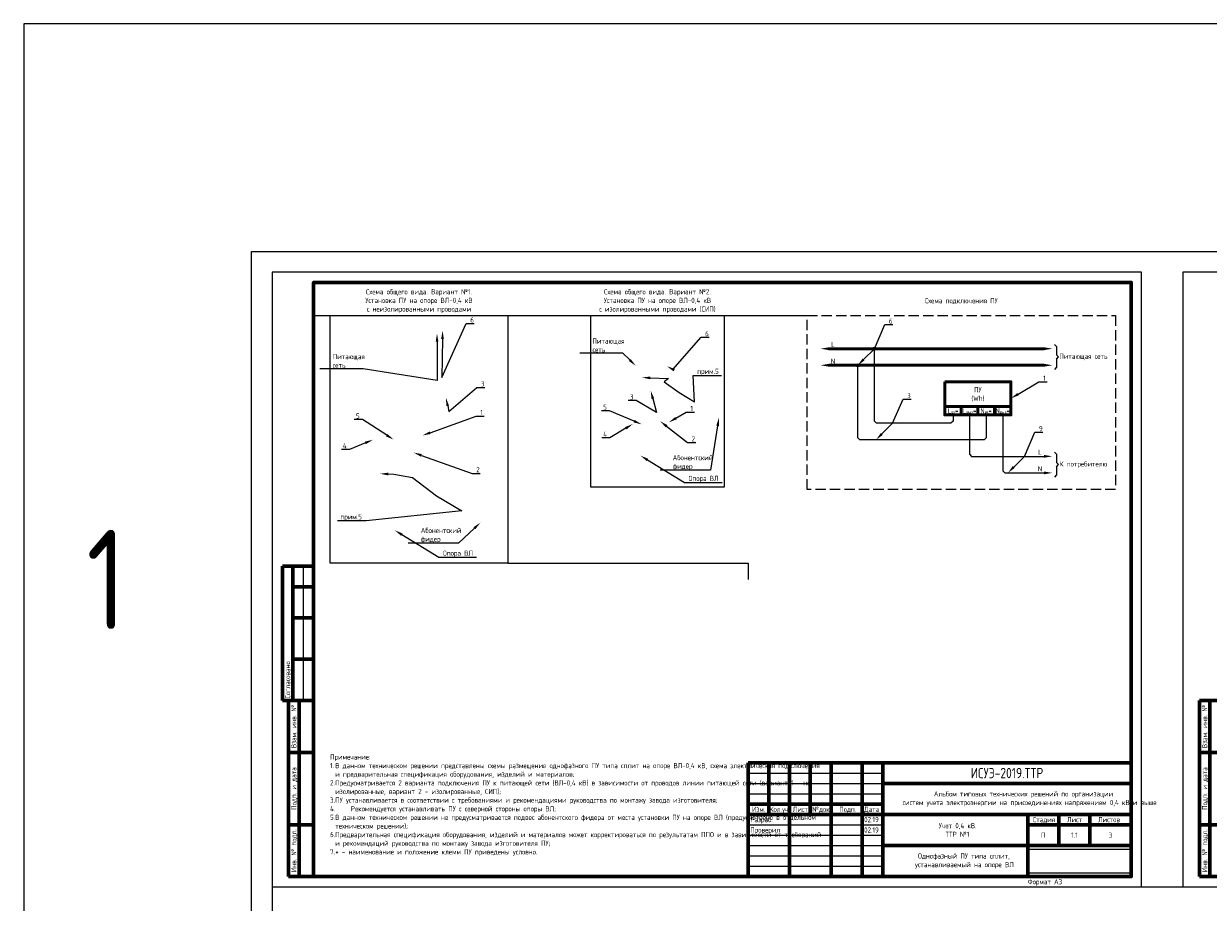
# Model space of a CAD drawing. Header units: millimetres. Extents: x -110 to 4101, y -10868 to 110.
# Tile 78 of 90: x -110 to 462, y -314 to 110. Entities that reach past the tile are written whole.
import ezdxf
from ezdxf import colors
from ezdxf.entities.mleader import LeaderData, LeaderLine
from ezdxf.enums import TextEntityAlignment as Align
from ezdxf.math import Vec2, Vec3

# ---------------------------------------------------------------- set-up
doc = ezdxf.new("R2010")
doc.units = ezdxf.units.MM
doc.linetypes.add('GOST2.303 4', pattern=[7, 5, -2, 0])
doc.layers.add('01.Вспомогательный_слой', color=1, linetype='Continuous', plot=False)
doc.layers.add('Формат', color=7, linetype='Continuous', lineweight=25)
doc.layers.add('Формат @ 1', color=7, linetype='Continuous', lineweight=25)
doc.styles.add('Формат', font='isocpeur.ttf')
doc.styles.add('ЭП', font='GOST.TTF')
picture_1 = doc.add_image_def('image1.jpg', size_in_pixel=(1001, 1285))
picture_2 = doc.add_image_def('image2.jpg', size_in_pixel=(837, 1165))
picture_3 = doc.add_image_def('image3.png', size_in_pixel=(587, 136))

# ---------------------------------------------------------------- blocks, each defined once
blk = doc.blocks.new('*U75')
at = {"layer": 'Формат', "color": 7, "linetype": 'Continuous', "lineweight": 60}
for p, q in [((-205, 150), (-190, 150)), ((-205, 150), (-205, 85)), ((-200, 150), (-200, 85)), ((-200, 140), (-190, 140)), ((-200, 125), (-190, 125)), ((-200, 105), (-190, 105)), ((-205, 85), (-197, 85)), ((-202, 85), (-190, 85)), ((-202, 85), (-202, 0)), ((-197, 85), (-197, 0)), ((-202, 60), (-190, 60)), ((20, 55), (205, 55)), ((20, 55), (20, 0)), ((30, 55), (30, 30)), ((40, 55), (40, 0)), ((50, 55), (50, 30)), ((60, 55), (60, 0)), ((75, 55), (75, 0)), ((85, 55), (85, 0)), ((85, 45), (205, 45)), ((20, 35), (85, 35)), ((20, 30), (205, 30)), ((155, 30), (155, 0)), ((170, 30), (170, 15)), ((185, 30), (185, 15)), ((-202, 25), (-190, 25)), ((155, 25), (205, 25)), ((85, 15), (205, 15)), ((-202, 0), (-190, 0))]:
    blk.add_line(p, q, dxfattribs=at)
at = {"layer": 'Формат', "color": 7, "linetype": 'Continuous', "lineweight": 25}
for p, q in [((-195, 150), (-195, 85)), ((20, 50), (85, 50)), ((20, 45), (85, 45)), ((20, 40), (85, 40)), ((20, 25), (85, 25)), ((20, 20), (85, 20)), ((20, 15), (85, 15)), ((20, 10), (85, 10)), ((20, 5), (85, 5))]:
    blk.add_line(p, q, dxfattribs=at)
blk.add_lwpolyline([(-210, -5), (210, -5), (210, 292), (-210, 292)], close=True, dxfattribs=at)
at = {"layer": 'Формат', "color": 7, "linetype": 'Continuous', "lineweight": 60}
blk.add_lwpolyline([(-190, 0), (205, 0), (205, 287), (-190, 287)], close=True, dxfattribs=at)
at = {"layer": 'Формат', "color": 7, "linetype": 'Continuous', "lineweight": 25, "style": 'ЭП'}
blk.add_text('Согласовано', height=2.5, rotation=90, dxfattribs=at).set_placement((-202.5, 86), align=Align.MIDDLE_LEFT)
for s, p in [('Взам. инв. №', (-199.5, 72.5)), ('Подп. и дата', (-199.5, 42.5)), ('Инв. № подл.', (-199.5, 12.5))]:
    blk.add_text(s, height=2.5, rotation=90, dxfattribs=at).set_placement(p, align=Align.MIDDLE_CENTER)
for s, p in [('Изм.', (21.81, 31.25)), ('Кол.уч.', (30.38, 31.25)), ('Лист', (41.54, 31.25)), ('№док.', (50.89, 31.24)), ('Подп.', (63.99, 31.25)), ('Дата', (75.95, 31.25)), ('Стадия', (157.47, 26.25)), ('Лист', (173.99, 26.25)), ('Листов', (188.99, 26.25))]:
    blk.add_text(s, height=2.5, dxfattribs=at).set_placement(p)
at = {"layer": 'Формат', "color": 7, "linetype": 'Continuous', "lineweight": 25, "style": 'ЭП', "flags": 8}
for tag, p in [('СОГЛ_ФИО_1', (-197.5, 106)), ('СОГЛ_ФИО_2', (-192.5, 106)), ('СОГЛ_ДОЛЖ_1', (-197.5, 86)), ('СОГЛ_ДОЛЖ_2', (-192.5, 86))]:
    blk.add_attdef(tag, text='', height=2.5, rotation=90, dxfattribs=at).set_placement(p, align=Align.MIDDLE_LEFT)
for tag, height, p in [('ОБОЗНАЧЕНИЕ', 5, (145, 50)), ('ОБЪЕКТ', 2.5, (145, 37.5)), ('НАИМЕНОВАНИЕ', 2.5, (120, 22.5)), ('Стадия', 2.5, (162.5, 20)), ('Лист', 2.5, (177.5, 20)), ('Листов', 2.5, (195, 20)), ('НАИМ_ИЗОБРАЖЕНИЙ', 2.5, (120, 7.5))]:
    blk.add_attdef(tag, text='', height=height, dxfattribs=at).set_placement(p, align=Align.MIDDLE_CENTER)
for tag, p in [('изм.№', (21, 37.5)), ('изм.уч.', (31, 37.5)), ('изм.лист', (41, 37.5)), ('изм.№_док.', (50.5, 37.5)), ('изм_дата', (76, 37.5)), ('Должн_1', (21, 27.5)), ('ФИО_1', (41, 27.5)), ('дата_1', (76, 27.5)), ('ДОЛЖН_2', (21, 22.5)), ('ФИО_2', (41, 22.5)), ('дата_2', (76, 22.5)), ('Должн_3', (21, 17.5)), ('ФИО_3', (41, 17.5)), ('дата_3', (76, 17.5)), ('ДОЛЖН_4', (21, 12.5)), ('ФИО_4', (41, 12.5)), ('дата_4', (76, 12.5)), ('ДОЛЖН_5', (21, 7.5)), ('ФИО_5', (41, 7.5)), ('дата_5', (76, 7.5)), ('ДОЛЖН_6', (21, 2.5)), ('ФИО_6', (41, 2.5)), ('дата_6', (76, 2.5)), ('ФОРМ.ЛИСТА', (155, -2.5))]:
    blk.add_attdef(tag, text='', height=2.5, dxfattribs=at).set_placement(p, align=Align.MIDDLE_LEFT)
blk.add_attdef('N_ИНВ', text='', height=2.5, rotation=90, dxfattribs=at).set_placement((-193.5, 12.5), align=Align.MIDDLE_CENTER)
at = {"ltscale": 0.2}
image = blk.add_image(picture_3, insert=(155, 1.71), size_in_units=(50, 11.58), dxfattribs=at)
image.dxf.flags = 7
blk = doc.blocks.new('*U77')
at = {"layer": 'Формат', "color": 7, "linetype": 'Continuous', "lineweight": 60}
for p, q in [((8, 85), (20, 85)), ((8, 85), (8, 0)), ((13, 85), (13, 0)), ((8, 60), (20, 60)), ((8, 25), (20, 25)), ((20, 15), (205, 15)), ((20, 15), (20, 0)), ((30, 15), (30, 0)), ((40, 15), (40, 0)), ((50, 15), (50, 0)), ((60, 15), (60, 0)), ((75, 15), (75, 0)), ((85, 15), (85, 0)), ((195, 15), (195, 0)), ((195, 8), (205, 8)), ((8, 0), (20, 0)), ((20, 5), (85, 5))]:
    blk.add_line(p, q, dxfattribs=at)
at = {"layer": 'Формат', "color": 7, "linetype": 'Continuous', "lineweight": 25}
blk.add_line((20, 10), (85, 10), dxfattribs=at)
blk.add_lwpolyline([(0, -5), (210, -5), (210, 292), (0, 292)], close=True, dxfattribs=at)
at = {"layer": 'Формат', "color": 7, "linetype": 'Continuous', "lineweight": 60}
blk.add_lwpolyline([(20, 0), (205, 0), (205, 287), (20, 287)], close=True, dxfattribs=at)
at = {"layer": 'Формат', "color": 7, "linetype": 'Continuous', "lineweight": 25, "style": 'ЭП'}
for s, p in [('Взам. инв. №', (10.5, 72.5)), ('Подп. и дата', (10.5, 42.5)), ('Инв. № подл.', (10.5, 12.5))]:
    blk.add_text(s, height=2.5, rotation=90, dxfattribs=at).set_placement(p, align=Align.MIDDLE_CENTER)
at = {"layer": 'Формат', "color": 7, "linetype": 'Continuous', "lineweight": 25, "style": 'Формат'}
for s, p in [('Лист', (196.38, 10.25)), ('Изм.', (21.81, 1.25)), ('Лист', (41.54, 1.25)), ('№док.', (50.89, 1.25)), ('Подп.', (63.99, 1.25)), ('Дата', (75.95, 1.25))]:
    blk.add_text(s, height=2.5, dxfattribs=at).set_placement(p)
at = {"layer": 'Формат', "color": 7, "linetype": 'Continuous', "lineweight": 25, "style": 'Формат', "width": 0.9}
blk.add_text('Кол.уч.', height=2.5, dxfattribs=at).set_placement((30.38, 1.25))
at = {"layer": 'Формат', "color": 7, "linetype": 'Continuous', "lineweight": 25, "style": 'ЭП', "flags": 8}
blk.add_attdef('N_ИНВ', text='', height=2.5, rotation=90, dxfattribs=at).set_placement((16.5, 12.5), align=Align.MIDDLE_CENTER)
for tag, p in [('изм.№', (21, 7.5)), ('изм.уч.', (31, 7.5)), ('изм.лист', (41, 7.5)), ('изм.№_док.', (50.5, 7.5)), ('изм_дата', (76, 7.5)), ('ФОРМ.ЛИСТА', (155, -2.5))]:
    blk.add_attdef(tag, text='', height=2.5, dxfattribs=at).set_placement(p, align=Align.MIDDLE_LEFT)
for tag, height, p in [('ОБОЗНАЧЕНИЕ', 5, (140, 7.5)), ('Лист', 2.5, (200, 4))]:
    blk.add_attdef(tag, text='', height=height, dxfattribs=at).set_placement(p, align=Align.MIDDLE_CENTER)

msp = doc.modelspace()

# ---------------------------------------------------------------- hatches: boundary and pattern name
h = msp.add_hatch(color=256)
h.dxf.hatch_style = 1
edge = h.paths.add_edge_path()
edge.add_arc((300.93, -47), 0.75, 0, 360)
h = msp.add_hatch(color=256)
h.dxf.hatch_style = 1
edge = h.paths.add_edge_path()
edge.add_arc((292.93, -55), 0.75, 0, 360)

# ---------------------------------------------------------------- linework, layer by layer
for p, q in [((388.93, -50), (389.93, -51)), ((388.93, -52), (389.93, -51)), ((388.93, -102), (389.93, -103)), ((388.93, -104), (389.93, -103))]:
    msp.add_line(p, q)
at = {"ltscale": 0.2}
msp.add_lwpolyline([(-110, -10868), (2120, -10868), (2120, 110), (-110, 110)], close=True, dxfattribs=at)
for points in [[(387.93, -45), (388.93, -46), (388.93, -50)], [(338.93, -79), (338.93, -82), (337.93, -83), (308.93, -83), (301.93, -83), (300.93, -82), (300.93, -47)], [(354.93, -79), (354.93, -90), (353.93, -91), (308.93, -91), (293.93, -91), (292.93, -90), (292.93, -55)], [(388.93, -52), (388.93, -56), (387.93, -57)], [(346.93, -79), (346.93, -98), (347.93, -99), (382.93, -99)], [(362.93, -79), (362.93, -106), (363.93, -107), (382.93, -107)], [(387.93, -97), (388.93, -98), (388.93, -102)], [(388.93, -104), (388.93, -108), (387.93, -109)]]:
    msp.add_lwpolyline(points)
at = {"lineweight": 50}
for points in [[(278.93, -47), (382.93, -47)], [(278.93, -55), (382.93, -55)]]:
    msp.add_lwpolyline(points, dxfattribs=at)
at = {"lineweight": 50, "ltscale": 2}
for points in [[(334.93, -63), (366.93, -63), (366.93, -75), (334.93, -75)], [(334.93, -63), (366.93, -63), (366.93, -79), (334.93, -79)], [(334.93, -75), (342.93, -75), (342.93, -79), (334.93, -79)], [(342.93, -75), (350.93, -75), (350.93, -79), (342.93, -79)], [(350.93, -75), (358.93, -75), (358.93, -79), (350.93, -79)], [(358.93, -75), (366.93, -75), (366.93, -79), (358.93, -79)]]:
    msp.add_lwpolyline(points, close=True, dxfattribs=at)
at = {"ltscale": 2}
for centre in [(300.93, -47), (292.93, -55)]:
    msp.add_circle(centre, 0.75, dxfattribs=at)
for points in [[(278.93, -46.333), (278.93, -47.667), (274.93, -47)], [(382.93, -46.333), (382.93, -47.667), (386.93, -47)], [(278.93, -54.333), (278.93, -55.667), (274.93, -55)], [(382.93, -54.333), (382.93, -55.667), (386.93, -55)], [(382.93, -98.333), (382.93, -99.667), (386.93, -99)], [(382.93, -106.333), (382.93, -107.667), (386.93, -107)]]:
    msp.add_solid(points)
at = {"layer": '01.Вспомогательный_слой', "ltscale": 0.2}
msp.add_lwpolyline([(0, 0), (2040, 0), (2040, -10788), (0, -10788)], close=True, dxfattribs=at)
at = {"layer": '01.Вспомогательный_слой'}
for points in [[(30, -15), (30, -31), (38, -31)], [(123.898, -31), (163.898, -31)], [(228.43, -31), (268.43, -31)], [(123.898, -150.56), (240, -150.56), (240, -158.56)], [(10, -307), (10, -327)], [(430, -307), (450, -307)]]:
    msp.add_lwpolyline(points, dxfattribs=at)
at = {"layer": '01.Вспомогательный_слой', "linetype": 'GOST2.303 4'}
msp.add_lwpolyline([(268.43, -31), (417.43, -31), (417.43, -115), (268.43, -115)], close=True, dxfattribs=at)

# ---------------------------------------------------------------- block references
at = {"layer": 'Формат @ 1', "color": 0, "ltscale": 0.7}
ref = msp.add_blockref('*U75', (220, -302), dxfattribs=at)
ref.add_attrib('ОБОЗНАЧЕНИЕ', 'ИСУЭ-2019.ТТР', dxfattribs={"layer": 'Формат', "color": 7, "linetype": 'Continuous', "lineweight": 25, "height": 5, "style": 'ЭП', "flags": 8}).set_placement((365, -252), align=Align.MIDDLE_CENTER)
ref.add_attrib('Стадия', 'П', dxfattribs={"layer": 'Формат', "color": 7, "linetype": 'Continuous', "lineweight": 25, "height": 2.5, "style": 'ЭП', "flags": 8}).set_placement((382.5, -282), align=Align.MIDDLE_CENTER)
ref.add_attrib('Лист', '1.1', dxfattribs={"layer": 'Формат', "color": 7, "linetype": 'Continuous', "lineweight": 25, "height": 2.5, "style": 'ЭП', "flags": 8}).set_placement((397.5, -282), align=Align.MIDDLE_CENTER)
ref.add_attrib('Листов', '3', dxfattribs={"layer": 'Формат', "color": 7, "linetype": 'Continuous', "lineweight": 25, "height": 2.5, "style": 'ЭП', "flags": 8}).set_placement((415, -282), align=Align.MIDDLE_CENTER)
ref.add_attrib('ОБЪЕКТ_001', 'Альбом типовых технических решений по организации', (329.689, -263.31), dxfattribs={"layer": 'Формат', "color": 7, "linetype": 'Continuous', "lineweight": 25, "height": 2.5, "style": 'ЭП', "flags": 8})
ref.add_attrib('НАИМЕНОВАНИЕ_001', 'Учет 0,4 кВ.', (332.054, -278.667), dxfattribs={"layer": 'Формат', "color": 7, "linetype": 'Continuous', "lineweight": 25, "height": 2.5, "style": 'ЭП', "flags": 8})
ref.add_attrib('НАИМ_ИЗОБРАЖЕНИЙ_001', 'Однофазный ПУ типа сплит,', (322.009, -293.31), dxfattribs={"layer": 'Формат', "color": 7, "linetype": 'Continuous', "lineweight": 25, "height": 2.5, "style": 'ЭП', "flags": 8})
ref.add_attrib('Должн_1', 'Разраб.', dxfattribs={"layer": 'Формат', "color": 7, "linetype": 'Continuous', "lineweight": 25, "height": 2.5, "style": 'ЭП', "flags": 8}).set_placement((241, -274.5), align=Align.MIDDLE_LEFT)
ref.add_attrib('ДОЛЖН_2', 'Проверил', dxfattribs={"layer": 'Формат', "color": 7, "linetype": 'Continuous', "lineweight": 25, "height": 2.5, "style": 'ЭП', "flags": 8}).set_placement((241, -279.5), align=Align.MIDDLE_LEFT)
ref.add_attrib('дата_1', '02.19', dxfattribs={"layer": 'Формат', "color": 7, "linetype": 'Continuous', "lineweight": 25, "height": 2.5, "style": 'ЭП', "flags": 8}).set_placement((296, -274.5), align=Align.MIDDLE_LEFT)
ref.add_attrib('дата_2', '02.19', dxfattribs={"layer": 'Формат', "color": 7, "linetype": 'Continuous', "lineweight": 25, "height": 2.5, "style": 'ЭП', "flags": 8}).set_placement((296, -279.5), align=Align.MIDDLE_LEFT)
ref.add_attrib('ФОРМ.ЛИСТА', 'Формат А3', dxfattribs={"layer": 'Формат', "color": 7, "linetype": 'Continuous', "lineweight": 25, "height": 2.5, "style": 'ЭП', "flags": 8}).set_placement((375, -304.5), align=Align.MIDDLE_LEFT)
ref.add_attrib('ОБЪЕКТ_002', 'систем учета электроэнергии на присоединениях напряжением 0,4 кВ и выше', (314.554, -267.477), dxfattribs={"layer": 'Формат', "color": 7, "linetype": 'Continuous', "lineweight": 25, "height": 2.5, "style": 'ЭП'})
ref.add_attrib('НАИМЕНОВАНИЕ_002', 'ТТР №1', (335.268, -282.833), dxfattribs={"layer": 'Формат', "color": 7, "linetype": 'Continuous', "lineweight": 25, "height": 2.5, "style": 'ЭП'})
ref.add_attrib('НАИМ_ИЗОБРАЖЕНИЙ_002', 'устанавливаемый на опоре ВЛ', (320.536, -297.477), dxfattribs={"layer": 'Формат', "color": 7, "linetype": 'Continuous', "lineweight": 25, "height": 2.5, "style": 'ЭП'})
at = {"layer": 'Формат @ 1', "ltscale": 0.7}
msp.add_blockref('*U77', (450, -302), dxfattribs=at).add_auto_attribs({'ОБОЗНАЧЕНИЕ': 'ИСУЭ-2019.ТТР', 'Лист': '1.2', 'ФОРМ.ЛИСТА': 'Формат А3'})

# ---------------------------------------------------------------- texts
at = {"char_height": 2.5, "style": 'ЭП'}
for s, insert, width, attachment_point in [('Схема общего вида. Вариант №1.\\PУстановка ПУ на опоре ВЛ-0,4 кВ ^Jс неизолированными проводами', (80.949, -24), 85.89818, 5), ('Схема общего вида. Вариант №2.\\PУстановка ПУ на опоре ВЛ-0,4 кВ ^Jс изолированными проводами (СИП)', (196.164, -24), 64.53147, 5), ('Схема подключения ПУ', (342.93, -24), 64.53147, 5), ('L', (280.93, -45), 4, 5), ('N', (280.93, -53), 4, 5), ('Питающая сеть', (401.93, -51), 24, 5), ('ПУ \\P(Wh)', (350.93, -69), 32, 5), ('L{\\H0.6x;вх}*', (338.93, -77), 8, 5), ('L{\\H0.6x;вых}*', (346.93, -77), 8, 5), ('N{\\H0.6x;вх}*', (354.93, -77), 8, 5), ('N{\\H0.6x;вых}*', (362.93, -77), 8, 5), ('L', (380.93, -97), 4, 5), ('К потребителю', (401.93, -103), 24, 5), ('N', (380.93, -105), 4, 5), ('Примечание:\\P\\pi-2.5,l2.5,t2.5;1.^IВ данном техническом решении представлены схемы размещения однофазного ПУ типа сплит на опоре ВЛ-0,4 кВ, схема электрическая подключения и предварительная спецификация оборудования, изделий и материалов;\\P2.^IПредусматривается 2 варианта подключения ПУ к питающей сети (ВЛ-0,4 кВ) в зависимости от проводов линии питающей сети (вариант 1 - не изолированные, вариант 2 - изолированные, СИП);\\P3.^IПУ устанавливается в соответствии с требованиями и рекомендациями руководства по монтажу завода изготовителя;\\P4.^IРекомендуется устанавливать ПУ с северной стороны опоры ВЛ;\\P5.^IВ данном техническом решении не предусматривается подвес абонентского фидера от места установки ПУ на опоре ВЛ (предусмотрено в отдельном техническом решении);\\P6.^IПредварительная спецификация оборудования, изделий и материалов может корректироваться по результатам ППО и в зависимости от требований и рекомендаций руководства по монтажу завода изготовителя ПУ;\\P7.^I* - наименование и положение клемм ПУ приведены условно.', (38, -292), 198, 7)]:
    msp.add_mtext(s, dxfattribs=dict(at, insert=insert, width=width, attachment_point=attachment_point))
at = {"color": 3, "insert": (-70, -158.5), "char_height": 48, "width": 8, "attachment_point": 5, "style": 'ЭП'}
msp.add_mtext('1', dxfattribs=at)

# ---------------------------------------------------------------- pictures from other files: only their frames are drawn
image = msp.add_image(picture_2, insert=(38, -150.56), size_in_units=(85.898, 119.56))
image.dxf.flags = 7
image = msp.add_image(picture_1, insert=(163.898, -113.84), size_in_units=(64.531, 82.84))
image.dxf.flags = 7

# ---------------------------------------------------------------- leaders
at = {"color": 250}
ml = msp.add_multileader_mtext('Standard', dxfattribs=at)
ml.set_content('6', color=250, style='ЭП')
ml.set_leader_properties()
ml.build(insert=Vec2(0, 0))
ml.multileader.update_dxf_attribs({"text_left_attachment_type": 5, "text_right_attachment_type": 5, "dogleg_length": 0})
ctx = ml.context
ctx.base_point, ctx.char_height, ctx.plane_origin = Vec3(103.722, -34.828), 2.5, Vec3(91.477, -39.545)
ctx.left_attachment, ctx.right_attachment = 5, 5
notes = []
notes.append((ctx, [(0, (1, 1, 0), (103.722, -34.828), (1, 0), 0, [(1, [(92.371, -38.286), (92.033, -60.918)], 0, [])])]))
ctx.mtext.insert, ctx.mtext.flow_direction = Vec3(105.722, -31.828), 5
ml = msp.add_multileader_mtext('Standard')
ml.set_content('6', color=256, style='ЭП')
ml.set_leader_properties()
ml.build(insert=Vec2(0, 0))
ml.multileader.update_dxf_attribs({"text_left_attachment_type": 5, "text_right_attachment_type": 5, "dogleg_length": 0})
ctx = ml.context
ctx.base_point, ctx.char_height, ctx.plane_origin = Vec3(305.965, -35.371), 2.5, Vec3(292.93, -63)
ctx.left_attachment, ctx.right_attachment = 5, 5
notes.append((ctx, [(0, (1, 1, 0), (305.965, -35.371), (1, 0), 0, [(1, [(292.93, -55), (300.93, -47)], 0, [])])]))
ctx.mtext.insert, ctx.mtext.flow_direction = Vec3(307.965, -32.371), 5
ml = msp.add_multileader_mtext('Standard', dxfattribs=at)
ml.set_content('Питающая ^Jсеть', color=250, style='ЭП')
ml.set_leader_properties()
ml.build(insert=Vec2(0, 0))
ml.multileader.update_dxf_attribs({"text_left_attachment_type": 5, "text_right_attachment_type": 5, "dogleg_length": 0})
ctx = ml.context
ctx.base_point, ctx.char_height, ctx.plane_origin = Vec3(37.263, -56.728), 2.5, Vec3(79.905, -58.48)
ctx.left_attachment, ctx.right_attachment = 5, 5
notes.append((ctx, [(0, (1, 1, 0), (53.939, -56.728), (-1, 0), 0, [(1, [(89.656, -39.661), (89.801, -62.323)], 0, [])])]))
ctx.mtext.insert, ctx.mtext.flow_direction = Vec3(39.263, -49.561), 5
ml = msp.add_multileader_mtext('Standard', dxfattribs=at)
ml.set_content('6', color=250, style='ЭП')
ml.set_leader_properties()
ml.build(insert=Vec2(0, 0))
ml.multileader.update_dxf_attribs({"text_left_attachment_type": 5, "text_right_attachment_type": 5, "dogleg_length": 0})
ctx = ml.context
ctx.base_point, ctx.char_height, ctx.plane_origin = Vec3(217.187, -41.497), 2.5, Vec3(200.659, -42.486)
ctx.left_attachment, ctx.right_attachment = 5, 5
notes.append((ctx, [(0, (1, 1, 0), (217.187, -41.497), (1, 0), 0, [(1, [(200.704, -55.496), (203.61, -57.016)], 0, [])])]))
ctx.mtext.insert, ctx.mtext.flow_direction = Vec3(219.187, -38.497), 5
ml = msp.add_multileader_mtext('Standard', dxfattribs=at)
ml.set_content('Питающая ^Jсеть', color=250, style='ЭП')
ml.set_leader_properties()
ml.build(insert=Vec2(0, 0))
ml.multileader.update_dxf_attribs({"text_left_attachment_type": 5, "text_right_attachment_type": 5, "dogleg_length": 0})
ctx = ml.context
ctx.base_point, ctx.char_height, ctx.plane_origin = Vec3(162.747, -49.206), 2.5, Vec3(207.002, -48.522)
ctx.left_attachment, ctx.right_attachment = 5, 5
notes.append((ctx, [(0, (1, 1, 0), (179.424, -49.206), (-1, 0), 0, [(0, [(185.644, -55.248)], 0, [])])]))
ctx.mtext.insert, ctx.mtext.flow_direction = Vec3(164.747, -42.039), 5
ml = msp.add_multileader_mtext('Standard', dxfattribs=at)
ml.set_content('прим.5', color=250, style='ЭП')
ml.set_leader_properties()
ml.build(insert=Vec2(0, 0))
ml.multileader.update_dxf_attribs({"text_left_attachment_type": 5, "text_right_attachment_type": 5, "dogleg_length": 0})
ctx = ml.context
ctx.base_point, ctx.char_height, ctx.plane_origin = Vec3(213.353, -59.906), 2.5, Vec3(211.885, -60.938)
ctx.left_attachment, ctx.right_attachment = 5, 5
notes.append((ctx, [(0, (1, 1, 0), (213.353, -59.906), (1, 0), 0, [(4, [(188.691, -60.939), (201.413, -61.421), (199.383, -63.073), (206.576, -68.129), (214.049, -72.61)], 0, [])])]))
ctx.mtext.insert, ctx.mtext.flow_direction = Vec3(215.353, -56.693), 5
ml = msp.add_multileader_mtext('Standard', dxfattribs=at)
ml.set_content('3', color=250, style='ЭП')
ml.set_leader_properties()
ml.build(insert=Vec2(0, 0))
ml.multileader.update_dxf_attribs({"text_left_attachment_type": 5, "text_right_attachment_type": 5, "dogleg_length": 0})
ctx = ml.context
ctx.base_point, ctx.char_height, ctx.plane_origin = Vec3(108.835, -65.72), 2.5, Vec3(96.59, -70.437)
ctx.left_attachment, ctx.right_attachment = 5, 5
notes.append((ctx, [(0, (1, 1, 0), (108.835, -65.72), (1, 0), 0, [(1, [(93.996, -70.724), (95.389, -77.411)], 0, [])])]))
ctx.mtext.insert, ctx.mtext.flow_direction = Vec3(110.835, -62.72), 5
ml = msp.add_multileader_mtext('Standard')
ml.set_content('1', color=256, style='ЭП')
ml.set_leader_properties()
ml.build(insert=Vec2(0, 0))
ml.multileader.update_dxf_attribs({"text_left_attachment_type": 5, "text_right_attachment_type": 5, "dogleg_length": 0})
ctx = ml.context
ctx.base_point, ctx.char_height, ctx.plane_origin = Vec3(380.452, -63), 2.5, Vec3(366.93, -79)
ctx.left_attachment, ctx.right_attachment = 5, 5
notes.append((ctx, [(0, (1, 1, 0), (380.452, -63), (1, 0), 0, [(0, [(366.93, -71)], 0, [])])]))
ctx.mtext.insert, ctx.mtext.flow_direction = Vec3(382.452, -60), 5
ml = msp.add_multileader_mtext('Standard', dxfattribs=at)
ml.set_content('3', color=250, style='ЭП')
ml.set_leader_properties()
ml.build(insert=Vec2(0, 0))
ml.multileader.update_dxf_attribs({"text_left_attachment_type": 5, "text_right_attachment_type": 5, "dogleg_length": 0})
ctx = ml.context
ctx.base_point, ctx.char_height, ctx.plane_origin = Vec3(180.844, -72.038), 2.5, Vec3(203.734, -77.338)
ctx.left_attachment, ctx.right_attachment = 5, 5
notes.append((ctx, [(0, (1, 1, 0), (185.915, -72.038), (-1, 0), 0, [(1, [(192.899, -67.272), (195.709, -77.843)], 0, [])])]))
ctx.mtext.insert, ctx.mtext.flow_direction = Vec3(182.844, -69.038), 5
ml = msp.add_multileader_mtext('Standard')
ml.set_content('3', color=256, style='ЭП')
ml.set_leader_properties()
ml.build(insert=Vec2(0, 0))
ml.multileader.update_dxf_attribs({"text_left_attachment_type": 5, "text_right_attachment_type": 5, "dogleg_length": 0})
ctx = ml.context
ctx.base_point, ctx.char_height, ctx.plane_origin = Vec3(314.771, -71.371), 2.5, Vec3(301.736, -99)
ctx.left_attachment, ctx.right_attachment = 5, 5
notes.append((ctx, [(0, (1, 1, 0), (314.771, -71.371), (1, 0), 0, [(1, [(301.736, -91), (309.736, -83)], 0, [])])]))
ctx.mtext.insert, ctx.mtext.flow_direction = Vec3(316.771, -68.371), 5
ml = msp.add_multileader_mtext('Standard', dxfattribs=at)
ml.set_content('5', color=250, style='ЭП')
ml.set_leader_properties()
ml.build(insert=Vec2(0, 0))
ml.multileader.update_dxf_attribs({"text_left_attachment_type": 5, "text_right_attachment_type": 5, "dogleg_length": 0})
ctx = ml.context
ctx.base_point, ctx.char_height, ctx.plane_origin = Vec3(167.931, -76.964), 2.5, Vec3(190.209, -73.299)
ctx.left_attachment, ctx.right_attachment = 5, 5
notes.append((ctx, [(0, (1, 1, 0), (173.003, -76.964), (-1, 0), 0, [(1, [(188.545, -83.563)], 0, [])])]))
ctx.mtext.insert, ctx.mtext.flow_direction = Vec3(169.931, -73.964), 5
ml = msp.add_multileader_mtext('Standard', dxfattribs=at)
ml.set_content('5', color=250, style='ЭП')
ml.set_leader_properties()
ml.build(insert=Vec2(0, 0))
ml.multileader.update_dxf_attribs({"text_left_attachment_type": 5, "text_right_attachment_type": 5, "dogleg_length": 0})
ctx = ml.context
ctx.base_point, ctx.char_height, ctx.plane_origin = Vec3(48.531, -81.279), 2.5, Vec3(68.74, -90.945)
ctx.left_attachment, ctx.right_attachment = 5, 5
notes.append((ctx, [(0, (1, 1, 0), (53.602, -81.279), (-1, 0), 0, [(0, [(68.74, -90.945)], 0, [])])]))
ctx.mtext.insert, ctx.mtext.flow_direction = Vec3(50.531, -78.279), 5
ml = msp.add_multileader_mtext('Standard', dxfattribs=at)
ml.set_content('1', color=250, style='ЭП')
ml.set_leader_properties()
ml.build(insert=Vec2(0, 0))
ml.multileader.update_dxf_attribs({"text_left_attachment_type": 5, "text_right_attachment_type": 5, "dogleg_length": 0})
ctx = ml.context
ctx.base_point, ctx.char_height, ctx.plane_origin = Vec3(108.588, -79.559), 2.5, Vec3(96.343, -84.275)
ctx.left_attachment, ctx.right_attachment = 5, 5
notes.append((ctx, [(0, (1, 1, 0), (108.588, -79.559), (1, 0), 0, [(0, [(82.603, -88.939)], 0, [])])]))
ctx.mtext.insert, ctx.mtext.flow_direction = Vec3(110.588, -76.559), 5
ml = msp.add_multileader_mtext('Standard', dxfattribs=at)
ml.set_content('1', color=250, style='ЭП')
ml.set_leader_properties()
ml.build(insert=Vec2(0, 0))
ml.multileader.update_dxf_attribs({"text_left_attachment_type": 5, "text_right_attachment_type": 5, "dogleg_length": 0})
ctx = ml.context
ctx.base_point, ctx.char_height, ctx.plane_origin = Vec3(210.068, -77.619), 2.5, Vec3(215.403, -77.915)
ctx.left_attachment, ctx.right_attachment = 5, 5
notes.append((ctx, [(0, (1, 1, 0), (210.068, -77.619), (1, 0), 0, [(0, [(201.663, -82.579)], 0, [])])]))
ctx.mtext.insert, ctx.mtext.flow_direction = Vec3(212.068, -74.619), 5
ml = msp.add_multileader_mtext('Standard', dxfattribs=at)
ml.set_content('4', color=250, style='ЭП')
ml.set_leader_properties()
ml.build(insert=Vec2(0, 0))
ml.multileader.update_dxf_attribs({"text_left_attachment_type": 5, "text_right_attachment_type": 5, "dogleg_length": 0})
ctx = ml.context
ctx.base_point, ctx.char_height, ctx.plane_origin = Vec3(167.967, -90.086), 2.5, Vec3(189.324, -79.363)
ctx.left_attachment, ctx.right_attachment = 5, 5
notes.append((ctx, [(0, (1, 1, 0), (173.219, -90.086), (-1, 0), 0, [(1, [(184.268, -83.359)], 0, [])])]))
ctx.mtext.insert, ctx.mtext.flow_direction = Vec3(169.967, -87.086), 5
ml = msp.add_multileader_mtext('Standard', dxfattribs=at)
ml.set_content('2', color=250, style='ЭП')
ml.set_leader_properties()
ml.build(insert=Vec2(0, 0))
ml.multileader.update_dxf_attribs({"text_left_attachment_type": 5, "text_right_attachment_type": 5, "dogleg_length": 0})
ctx = ml.context
ctx.base_point, ctx.char_height, ctx.plane_origin = Vec3(210.714, -92.284), 2.5, Vec3(216.049, -92.58)
ctx.left_attachment, ctx.right_attachment = 5, 5
notes.append((ctx, [(0, (1, 1, 0), (210.714, -92.284), (1, 0), 0, [(0, [(197.424, -82.015)], 0, [])])]))
ctx.mtext.insert, ctx.mtext.flow_direction = Vec3(212.714, -89.284), 5
ml = msp.add_multileader_mtext('Standard', dxfattribs=at)
ml.set_content('Абонентский^Jфидер', color=250, style='ЭП')
ml.set_leader_properties()
ml.build(insert=Vec2(0, 0))
ml.multileader.update_dxf_attribs({"text_left_attachment_type": 5, "text_right_attachment_type": 5, "dogleg_length": 0})
ctx = ml.context
ctx.base_point, ctx.char_height, ctx.plane_origin = Vec3(201.53, -105.756), 2.5, Vec3(229.006, -103.141)
ctx.left_attachment, ctx.right_attachment = 5, 5
notes.append((ctx, [(0, (1, 1, 0), (221.784, -105.756), (-1, 0), 0, [(0, [(225.857, -80.356)], 0, [])])]))
ctx.mtext.insert, ctx.mtext.flow_direction = Vec3(203.53, -98.377), 5
ml = msp.add_multileader_mtext('Standard')
ml.set_content('9', color=256, style='ЭП')
ml.set_leader_properties()
ml.build(insert=Vec2(0, 0))
ml.multileader.update_dxf_attribs({"text_left_attachment_type": 5, "text_right_attachment_type": 5, "dogleg_length": 0})
ctx = ml.context
ctx.base_point, ctx.char_height, ctx.plane_origin = Vec3(378.465, -87.371), 2.5, Vec3(365.43, -115)
ctx.left_attachment, ctx.right_attachment = 5, 5
notes.append((ctx, [(0, (1, 1, 0), (378.465, -87.371), (1, 0), 0, [(1, [(365.43, -107), (373.43, -99)], 0, [])])]))
ctx.mtext.insert, ctx.mtext.flow_direction = Vec3(380.465, -84.371), 5
ml = msp.add_multileader_mtext('Standard', dxfattribs=at)
ml.set_content('4', color=250, style='ЭП')
ml.set_leader_properties()
ml.build(insert=Vec2(0, 0))
ml.multileader.update_dxf_attribs({"text_left_attachment_type": 5, "text_right_attachment_type": 5, "dogleg_length": 0})
ctx = ml.context
ctx.base_point, ctx.char_height, ctx.plane_origin = Vec3(42.164, -95.639), 2.5, Vec3(67.855, -97.009)
ctx.left_attachment, ctx.right_attachment = 5, 5
notes.append((ctx, [(0, (1, 1, 0), (47.415, -95.639), (-1, 0), 0, [(0, [(58.753, -90.995)], 0, [])])]))
ctx.mtext.insert, ctx.mtext.flow_direction = Vec3(44.164, -92.639), 5
ml = msp.add_multileader_mtext('Standard', dxfattribs=at)
ml.set_content('2', color=250, style='ЭП')
ml.set_leader_properties()
ml.build(insert=Vec2(0, 0))
ml.multileader.update_dxf_attribs({"text_left_attachment_type": 5, "text_right_attachment_type": 5, "dogleg_length": 0})
ctx = ml.context
ctx.base_point, ctx.char_height, ctx.plane_origin = Vec3(106.599, -107.212), 2.5, Vec3(94.354, -111.929)
ctx.left_attachment, ctx.right_attachment = 5, 5
notes.append((ctx, [(0, (1, 1, 0), (106.599, -107.212), (1, 0), 0, [(0, [(78.331, -97.18)], 0, [])])]))
ctx.mtext.insert, ctx.mtext.flow_direction = Vec3(108.599, -104.212), 5
ml = msp.add_multileader_mtext('Standard', dxfattribs=at)
ml.set_content('Опора ВЛ', color=250, style='ЭП')
ml.set_leader_properties()
ml.build(insert=Vec2(0, 0))
ml.multileader.update_dxf_attribs({"text_left_attachment_type": 5, "text_right_attachment_type": 5, "dogleg_length": 0})
ctx = ml.context
ctx.base_point, ctx.char_height, ctx.plane_origin = Vec3(209.152, -111.627), 2.5, Vec3(187.924, -98.644)
ctx.left_attachment, ctx.right_attachment = 5, 5
notes.append((ctx, [(0, (1, 1, 0), (209.152, -111.627), (1, 0), 0, [(0, [(187.924, -98.644)], 0, [])])]))
ctx.mtext.insert, ctx.mtext.flow_direction = Vec3(211.152, -108.414), 5
ml = msp.add_multileader_mtext('Standard', dxfattribs=at)
ml.set_content('прим.5', color=250, style='ЭП')
ml.set_leader_properties()
ml.build(insert=Vec2(0, 0))
ml.multileader.update_dxf_attribs({"text_left_attachment_type": 5, "text_right_attachment_type": 5, "dogleg_length": 0})
ctx = ml.context
ctx.base_point, ctx.char_height, ctx.plane_origin = Vec3(43.886, -130.18), 2.5, Vec3(37.826, -130.08)
ctx.left_attachment, ctx.right_attachment, ctx.text_align_type = 5, 5, 2
notes.append((ctx, [(1, (1, 1, 0), (55.386, -130.18), (-1, 0), 0, [(4, [(62.128, -107.447), (68.883, -107.586), (77.893, -109.188), (89.483, -118.15), (101.621, -125.272)], 0, [])])]))
ctx.mtext.insert, ctx.mtext.alignment, ctx.mtext.flow_direction = Vec3(53.386, -126.968), 3, 5
ml = msp.add_multileader_mtext('Standard', dxfattribs=at)
ml.set_content('Абонентский^Jфидер', color=250, style='ЭП')
ml.set_leader_properties()
ml.build(insert=Vec2(0, 0))
ml.multileader.update_dxf_attribs({"text_left_attachment_type": 5, "text_right_attachment_type": 5, "dogleg_length": 0})
ctx = ml.context
ctx.base_point, ctx.char_height, ctx.plane_origin = Vec3(79.838, -140.918), 2.5, Vec3(107.313, -138.303)
ctx.left_attachment, ctx.right_attachment = 5, 5
notes.append((ctx, [(0, (1, 1, 0), (100.091, -140.918), (-1, 0), 0, [(0, [(110.633, -130.99)], 0, [])])]))
ctx.mtext.insert, ctx.mtext.flow_direction = Vec3(81.838, -133.539), 5
ml = msp.add_multileader_mtext('Standard', dxfattribs=at)
ml.set_content('Опора ВЛ', color=250, style='ЭП')
ml.set_leader_properties()
ml.build(insert=Vec2(0, 0))
ml.multileader.update_dxf_attribs({"text_left_attachment_type": 5, "text_right_attachment_type": 5, "dogleg_length": 0})
ctx = ml.context
ctx.base_point, ctx.char_height, ctx.plane_origin = Vec3(90.497, -147.719), 2.5, Vec3(69.269, -134.737)
ctx.left_attachment, ctx.right_attachment = 5, 5
notes.append((ctx, [(0, (1, 1, 0), (90.497, -147.719), (1, 0), 0, [(0, [(69.269, -134.737)], 0, [])])]))
ctx.mtext.insert, ctx.mtext.flow_direction = Vec3(92.497, -144.507), 5
for ctx, leaders in notes:
    for number, flags, end, landing, length, lines in leaders:
        leader = LeaderData()
        leader.index, (leader.has_last_leader_line, leader.has_dogleg_vector, leader.attachment_direction) = number, flags
        leader.last_leader_point, leader.dogleg_vector, leader.dogleg_length = Vec3(end), Vec3(landing), length
        for number, points, colour, breaks in lines:
            line = LeaderLine()
            line.index, line.vertices, line.color, line.breaks = number, Vec3.list(points), colors.encode_raw_color(colour), breaks
            leader.lines.append(line)
        ctx.leaders.append(leader)

doc.saveas('drawing.dxf')
